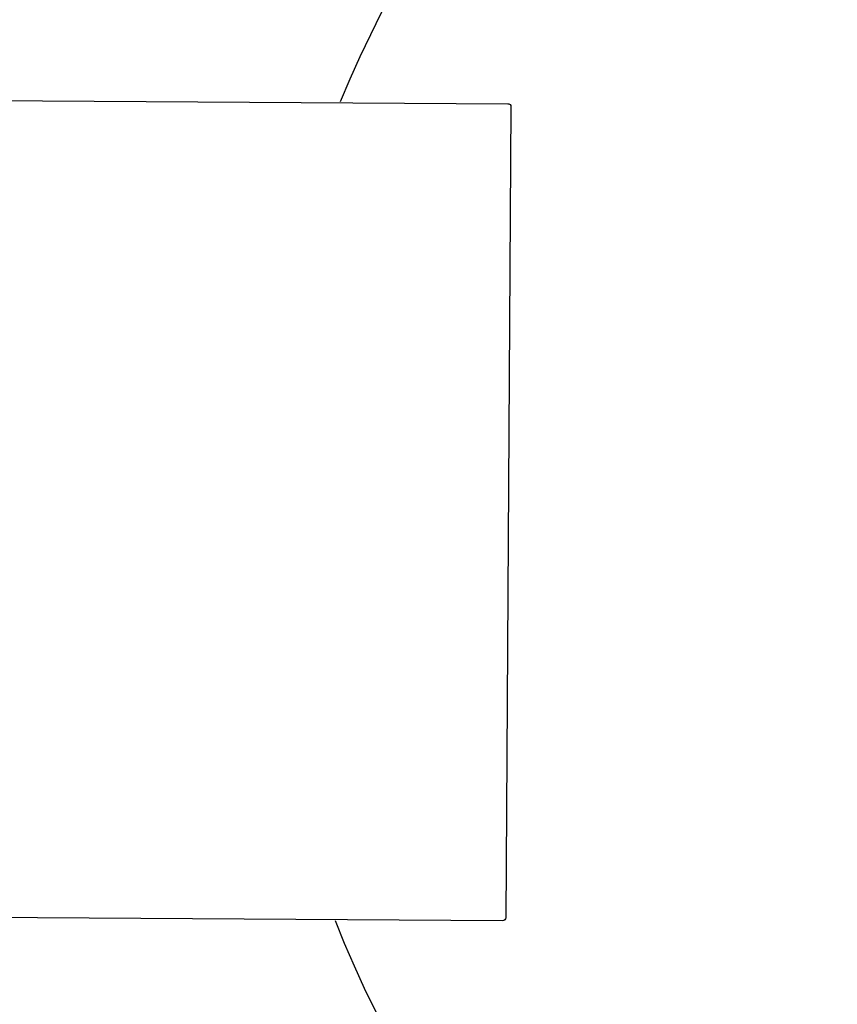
# Model space of a CAD drawing. Header units: millimetres. Extents: x -437 to 139813, y -473 to 90544.
# Tile 115 of 149: x 63473 to 64123, y 69286 to 70069. Entities that reach past the tile are written whole.
import ezdxf

# ---------------------------------------------------------------- set-up
doc = ezdxf.new("R2010")
doc.units = ezdxf.units.MM
doc.linetypes.add('DGN Style 1', pattern=[688.000884, 1.14476, -686.856124])
doc.layers.add('059 Kader (tekening)', color=253, linetype='Continuous', lineweight=13)
doc.layers.add('B4TM', color=3, linetype='Continuous')
doc.layers.add('Xref', color=253, linetype='Continuous')

# ---------------------------------------------------------------- blocks, each defined once
blk = doc.blocks.new('AE1')
at = {"layer": '059 Kader (tekening)', "color": 12, "linetype": 'Continuous', "lineweight": 13}
mesh = blk.add_polyface(dxfattribs=at)
corners = [(0, 0), (1399, 0), (1399, 841), (0, 841)]
mesh.append_faces([[corners[k] for k in face] for face in [(3, 1, 2)]], dxfattribs={"vtx0": -1, "color": 12})
mesh.append_faces([[corners[k] for k in face] for face in [(3, 0, 1)]], dxfattribs={"vtx2": -1, "color": 12})
at = {"layer": '059 Kader (tekening)', "color": 12, "linetype": 'Continuous', "lineweight": 35}
mesh = blk.add_polyface(dxfattribs=at)
corners = [(10, 10), (1389, 10), (1389, 831), (10, 831)]
mesh.append_faces([[corners[k] for k in face] for face in [(0, 2, 3)]], dxfattribs={"vtx0": -1, "color": 12})
mesh.append_faces([[corners[k] for k in face] for face in [(1, 2, 0)]], dxfattribs={"vtx1": -1, "color": 12})

msp = doc.modelspace()

# ---------------------------------------------------------------- linework, layer by layer
at = {"layer": 'B4TM'}
msp.add_lwpolyline([(62669.13, 70009.92), (63861.11, 70002.29, -0.414214), (63863.59, 69999.78), (63859.46, 69354.79, -0.414214), (63856.95, 69352.31), (62664.97, 69359.94, -0.414214), (62662.49, 69362.45), (62666.62, 70007.44, -0.414214)], format="xyb", close=True, dxfattribs=at)
msp.add_arc((64538.01, 69672.95), 875, 201.47229, 157.79426, dxfattribs=at)

# ---------------------------------------------------------------- block references
at = {"layer": 'Xref', "linetype": 'Continuous', "lineweight": 35, "xscale": 100, "yscale": 100, "zscale": 100}
msp.add_blockref('AE1', (-87, 6444.21), dxfattribs=at)

# ---------------------------------------------------------------- meshes
at = {"layer": 'Xref', "linetype": 'DGN Style 1', "lineweight": 13}
mesh = msp.add_polyface(dxfattribs=at)
corners = [(52913, 85844.21), (67613, 85844.21), (67613, 60044.21), (60263, 60044.21), (41813, 60044.21), (41813, 85844.21), (49313, 85844.21), (49313, 85834.21), (52913, 85834.21)]
mesh.append_faces([[corners[k] for k in face] for face in [(3, 1, 2), (1, 8, 0), (7, 5, 6)]], dxfattribs={"vtx0": -1})
mesh.append_faces([[corners[k] for k in face] for face in [(8, 3, 7), (4, 7, 3)]], dxfattribs={"vtx0": -1, "vtx1": -1})
mesh.append_faces([[corners[k] for k in face] for face in [(3, 8, 1)]], dxfattribs={"vtx0": -1, "vtx1": -1, "vtx2": -1})
mesh.append_faces([[corners[k] for k in face] for face in [(7, 4, 5)]], dxfattribs={"vtx0": -1, "vtx2": -1})

doc.saveas('drawing.dxf')
